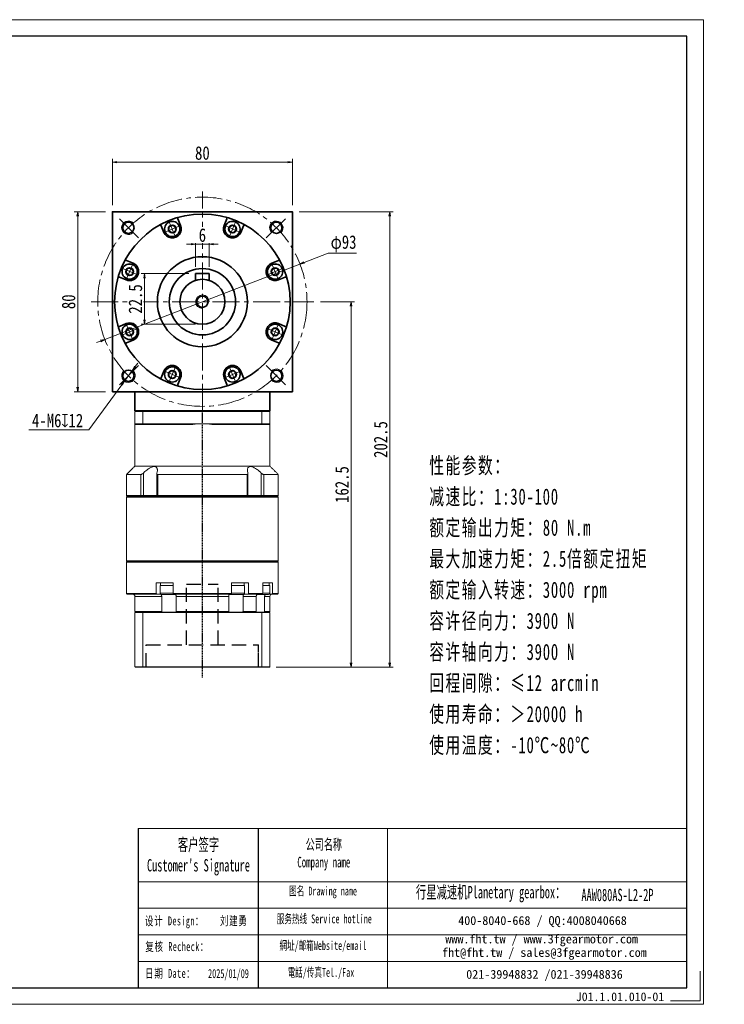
# Model space of a CAD drawing. Header units: millimetres. Extents: x -39 to 592, y -20 to 418.
# Tile 4 of 4: x 279 to 592, y -20 to 418. Entities that reach past the tile are written whole.
import ezdxf

# ---------------------------------------------------------------- set-up
doc = ezdxf.new("R2010")
doc.units = ezdxf.units.MM
doc.set_wipeout_variables(frame=1)
for name, pattern in [('DASHED', [0.75, 0.5, -0.25]), ('DASHED2', [9.525, 6.35, -3.175]), ('点画线', [18, 12, -2, 2, -2])]:
    doc.linetypes.add(name, pattern=pattern)
for name, color, linetype in [('4虚线层', 6, 'DASHED2'), ('6文字层', 3, 'Continuous'), ('7标注层', 4, 'Continuous')]:
    doc.layers.add(name, color=color, linetype=linetype)
for name, color, linetype, lineweight in [('EB0_1', 7, 'Continuous', 35), ('SLD-0', 7, 'Continuous', 18), ('中心线层', 1, '点画线', 18), ('图框_外框线', 7, 'Continuous', 18), ('尺寸线层', 3, 'Continuous', 18), ('粗实线层', 7, 'Continuous', 35)]:
    doc.layers.add(name, color=color, linetype=linetype, lineweight=lineweight)
doc.styles.add('SLDTEXTSTYLE4', font='SimSun.ttf', dxfattribs={"width": 0.611111})
doc.styles.get("Standard").update_dxf_attribs({"font": 'SimSun.ttf'})
doc.styles.add('宋体', font='SimSun.ttf', dxfattribs={"width": 0.8})
doc.styles.add('标准', font='txt', dxfattribs={"width": 0.667})
doc.styles.add('样式 1', font='SimSun.ttf')
doc.dimstyles.new('A水平标注$0', dxfattribs={"dimtxt": 3.5, "dimasz": 2, "dimexe": 1.5, "dimexo": 3, "dimgap": 1.1, "dimtad": 1, "dimtoh": 1, "dimdec": 4, "dimdsep": 46, "dimtxsty": '宋体', "dimblk": 'OPEN', "dimcen": 3, "dimclrd": 3, "dimclre": 3, "dimclrt": 6, "dimadec": 0, "dimazin": 0, "dimtm": 1e-09, "dimtfac": 1, "dimtdec": 4, "dimtix": 1, "dimtmove": 0, "dimatfit": 3, "dimldrblk": 'OPEN', "dimfxl": 0, "dimlwd": 13, "dimlwe": 13, "dimarcsym": 0})
doc.dimstyles.new('D直径标注φ25', dxfattribs={"dimtxt": 3.5, "dimasz": 2, "dimexe": 1, "dimexo": 3, "dimtad": 1, "dimtoh": 1, "dimdec": 1, "dimdsep": 46, "dimtxsty": '宋体', "dimblk": 'OPEN', "dimcen": 3, "dimclrd": 3, "dimclre": 3, "dimclrt": 130, "dimadec": 0, "dimazin": 0, "dimtm": 1e-09, "dimtfac": 1, "dimtdec": 1, "dimtmove": 0, "dimatfit": 0, "dimldrblk": 'OPEN', "dimfxl": 0, "dimlwd": 13, "dimlwe": 13, "dimarcsym": 0})
doc.dimstyles.new('螺孔(M8-7H)', dxfattribs={"dimtxt": 3.5, "dimasz": 2, "dimexe": 1.25, "dimexo": 3, "dimtad": 1, "dimtoh": 1, "dimdec": 4, "dimdsep": 46, "dimtxsty": '宋体', "dimblk": 'OPEN', "dimcen": 3, "dimclrd": 3, "dimclre": 3, "dimclrt": 2, "dimadec": 0, "dimazin": 0, "dimtm": 1e-09, "dimtfac": 1, "dimtdec": 4, "dimtmove": 0, "dimatfit": 3, "dimldrblk": 'OPEN', "dimfxl": 0, "dimlwd": 9, "dimlwe": 9, "dimarcsym": 0})

# ---------------------------------------------------------------- blocks, each defined once
blk = doc.blocks.new('_Open')
at = {"color": 0, "linetype": 'ByBlock', "lineweight": -2}
for p, q in [((-1, 0.17), (0, 0)), ((-1, -0.17), (0, 0)), ((0, 0), (-1, 0))]:
    blk.add_line(p, q, dxfattribs=at)
blk = doc.blocks.new('*D23')
at = {"layer": 'Defpoints', "color": 0, "transparency": 16777216}
for p in [(399.82, 354.58), (319.82, 332.54), (399.82, 332.54)]:
    blk.add_point(p, dxfattribs=at)
at = {"layer": '尺寸线层', "color": 3, "lineweight": 13, "transparency": 16777216}
for p, q in [((319.82, 335.54), (319.82, 356.08)), ((321.82, 354.58), (397.82, 354.58)), ((399.82, 335.54), (399.82, 356.08))]:
    blk.add_line(p, q, dxfattribs=at)
at = {"layer": '尺寸线层', "color": 3, "lineweight": 13, "transparency": 16777216, "xscale": 2, "yscale": 2, "zscale": 2}
for p, rotation in [((319.82, 354.58), 179.9999999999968), ((399.82, 354.58), 359.9999999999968)]:
    blk.add_blockref('_Open', p, dxfattribs=dict(at, rotation=rotation))
at = {"layer": '尺寸线层', "color": 6, "transparency": 16777216, "insert": (359.82, 358.61), "char_height": 6, "attachment_point": 5, "style": '宋体', "bg_fill": 3, "box_fill_scale": 1.1, "bg_fill_color": 257, "bg_fill_transparency": 0}
blk.add_mtext('80', dxfattribs=at)
blk = doc.blocks.new('*D24')
at = {"layer": 'Defpoints', "color": 0, "transparency": 16777216}
for p in [(304.39, 332.54), (319.82, 332.54), (319.82, 252.54)]:
    blk.add_point(p, dxfattribs=at)
at = {"layer": '尺寸线层', "color": 3, "lineweight": 13, "transparency": 16777216}
for p, q in [((316.82, 332.54), (302.89, 332.54)), ((304.39, 254.54), (304.39, 330.54)), ((316.82, 252.54), (302.89, 252.54))]:
    blk.add_line(p, q, dxfattribs=at)
at = {"layer": '尺寸线层', "color": 3, "lineweight": 13, "transparency": 16777216, "xscale": 2, "yscale": 2, "zscale": 2}
for p, rotation in [((304.39, 332.54), 90), ((304.39, 252.54), 270)]:
    blk.add_blockref('_Open', p, dxfattribs=dict(at, rotation=rotation))
at = {"layer": '尺寸线层', "color": 6, "transparency": 16777216, "insert": (300.36, 292.54), "char_height": 6, "attachment_point": 5, "rotation": 90, "style": '宋体', "bg_fill": 3, "box_fill_scale": 1.1, "bg_fill_color": 257, "bg_fill_transparency": 0}
blk.add_mtext('80', dxfattribs=at)
blk = doc.blocks.new('*X7')
at = {"layer": '中心线层', "linetype": '点画线', "lineweight": 18}
for p, q in [((-3.89, 0), (3.89, 0)), ((0, -3.89), (0, 3.89))]:
    blk.add_line(p, q, dxfattribs=at)
at = {"layer": '粗实线层'}
for p, q in [((-1.73, 0), (-0.87, 1.5)), ((-1.73, 0), (-0.87, -1.5)), ((-0.87, 1.5), (0.87, 1.5)), ((1.73, 0), (0.87, 1.5)), ((1.73, 0), (0.87, 1.5)), ((1.73, 0), (0.87, -1.5)), ((-0.87, -1.5), (0.87, -1.5))]:
    blk.add_line(p, q, dxfattribs=at)
blk.add_circle((0, 0), 1.73, dxfattribs=at)
for start, end in [(0, 180), (180, 360)]:
    blk.add_arc((0, 0), 3.39, start, end, dxfattribs=at)
blk = doc.blocks.new('*D31')
at = {"layer": 'Defpoints', "color": 0, "transparency": 16777216}
for p in [(356.82, 305.04), (362.82, 305.04)]:
    blk.add_point(p, dxfattribs=at)
at = {"layer": '尺寸线层', "color": 3, "lineweight": 13, "transparency": 16777216}
for p, q in [((356.82, 308.04), (356.82, 319.61)), ((362.82, 308.04), (362.82, 319.61)), ((354.82, 318.11), (352.82, 318.11)), ((362.82, 318.11), (356.82, 318.11)), ((364.82, 318.11), (366.82, 318.11))]:
    blk.add_line(p, q, dxfattribs=at)
at = {"layer": '尺寸线层', "color": 3, "lineweight": 13, "transparency": 16777216, "xscale": 2, "yscale": 2, "zscale": 2}
blk.add_blockref('_Open', (356.82, 318.11), dxfattribs=at)
at = {"layer": '尺寸线层', "color": 3, "lineweight": 13, "transparency": 16777216, "xscale": 2, "yscale": 2, "zscale": 2, "rotation": 180}
blk.add_blockref('_Open', (362.82, 318.11), dxfattribs=at)
at = {"layer": '尺寸线层', "color": 6, "transparency": 16777216, "insert": (359.82, 322.14), "char_height": 6, "attachment_point": 5, "style": '宋体', "bg_fill": 3, "box_fill_scale": 1.1, "bg_fill_color": 257, "bg_fill_transparency": 0}
blk.add_mtext('6', dxfattribs=at)
at = {"layer": 'Defpoints', "color": 0, "transparency": 16777216}
blk.add_point((356.82, 318.11), dxfattribs=at)
blk = doc.blocks.new('*D32')
at = {"layer": 'Defpoints', "color": 0, "transparency": 16777216}
for p in [(356.82, 305.04), (334.07, 282.54), (359.82, 282.54)]:
    blk.add_point(p, dxfattribs=at)
at = {"layer": '尺寸线层', "color": 3, "lineweight": 13, "transparency": 16777216}
for p, q in [((353.82, 305.04), (332.57, 305.04)), ((334.07, 303.04), (334.07, 284.54)), ((356.82, 282.54), (332.57, 282.54))]:
    blk.add_line(p, q, dxfattribs=at)
at = {"layer": '尺寸线层', "color": 3, "lineweight": 13, "transparency": 16777216, "xscale": 2, "yscale": 2, "zscale": 2}
for p, rotation in [((334.07, 305.04), 90), ((334.07, 282.54), 270)]:
    blk.add_blockref('_Open', p, dxfattribs=dict(at, rotation=rotation))
at = {"layer": '尺寸线层', "color": 6, "transparency": 16777216, "insert": (330.07, 293.79), "char_height": 6, "attachment_point": 5, "rotation": 90, "style": '宋体', "bg_fill": 3, "box_fill_scale": 1.1, "bg_fill_color": 257, "bg_fill_transparency": 0}
blk.add_mtext('22.5', dxfattribs=at)
blk = doc.blocks.new('*D11')
at = {"layer": 'Defpoints', "color": 0, "transparency": 16777216}
for p in [(409.32, 292.54), (425.9, 292.54), (389.62, 130.04)]:
    blk.add_point(p, dxfattribs=at)
at = {"layer": '尺寸线层', "color": 3, "lineweight": 13, "transparency": 16777216}
for p, q in [((412.32, 292.54), (427.4, 292.54)), ((425.9, 132.04), (425.9, 290.54)), ((392.62, 130.04), (427.4, 130.04))]:
    blk.add_line(p, q, dxfattribs=at)
at = {"layer": '尺寸线层', "color": 3, "lineweight": 13, "transparency": 16777216, "xscale": 2, "yscale": 2, "zscale": 2}
for p, rotation in [((425.9, 292.54), 90), ((425.9, 130.04), 270)]:
    blk.add_blockref('_Open', p, dxfattribs=dict(at, rotation=rotation))
at = {"layer": '尺寸线层', "color": 6, "transparency": 16777216, "insert": (421.87, 211.29), "char_height": 6, "attachment_point": 5, "rotation": 90, "style": '宋体', "bg_fill": 3, "box_fill_scale": 1.1, "bg_fill_color": 257, "bg_fill_transparency": 0}
blk.add_mtext('162.5', dxfattribs=at)
blk = doc.blocks.new('*D12')
at = {"layer": 'Defpoints', "color": 0, "transparency": 16777216}
for p in [(399.82, 332.54), (389.62, 130.04), (443.1, 130.04)]:
    blk.add_point(p, dxfattribs=at)
at = {"layer": '尺寸线层', "color": 3, "lineweight": 13, "transparency": 16777216}
for p, q in [((402.82, 332.54), (444.6, 332.54)), ((443.1, 330.54), (443.1, 132.04)), ((392.62, 130.04), (444.6, 130.04))]:
    blk.add_line(p, q, dxfattribs=at)
at = {"layer": '尺寸线层', "color": 3, "lineweight": 13, "transparency": 16777216, "xscale": 2, "yscale": 2, "zscale": 2}
for p, rotation in [((443.1, 332.54), 90), ((443.1, 130.04), 270)]:
    blk.add_blockref('_Open', p, dxfattribs=dict(at, rotation=rotation))
at = {"layer": '尺寸线层', "color": 6, "transparency": 16777216, "insert": (439.07, 231.29), "char_height": 6, "attachment_point": 5, "rotation": 90, "style": '宋体', "bg_fill": 3, "box_fill_scale": 1.1, "bg_fill_color": 257, "bg_fill_transparency": 0}
blk.add_mtext('202.5', dxfattribs=at)
blk = doc.blocks.new('*D39')
at = {"color": 3, "lineweight": 13, "transparency": 16777216}
for p, q in [((415.75, 314.12), (405.07, 310)), ((428.39, 314.12), (415.75, 314.12)), ((316.44, 275.8), (403.2, 309.28)), ((314.57, 275.08), (312.71, 274.36))]:
    blk.add_line(p, q, dxfattribs=at)
at = {"layer": 'Defpoints', "color": 0, "transparency": 16777216}
for p in [(403.2, 309.28), (316.44, 275.8)]:
    blk.add_point(p, dxfattribs=at)
at = {"color": 3, "lineweight": 13, "transparency": 16777216, "xscale": 2, "yscale": 2, "zscale": 2}
for p, rotation in [((403.2, 309.28), 201.0980085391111), ((316.44, 275.8), 21.09800853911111)]:
    blk.add_blockref('_Open', p, dxfattribs=dict(at, rotation=rotation))
at = {"color": 130, "transparency": 16777216, "insert": (422.57, 318.26), "char_height": 6, "attachment_point": 5, "style": '宋体', "bg_fill": 3, "box_fill_scale": 1.1, "bg_fill_color": 257, "bg_fill_transparency": 0}
blk.add_mtext('φ93', dxfattribs=at)
blk = doc.blocks.new('*D40')
at = {"color": 3, "lineweight": 9, "transparency": 16777216}
for p, q in [((329.9, 263.69), (331.08, 265.3)), ((328.72, 262.08), (325.17, 257.24)), ((309.3, 235.65), (323.98, 255.63)), ((282.63, 235.65), (309.3, 235.65))]:
    blk.add_line(p, q, dxfattribs=at)
at = {"layer": 'Defpoints', "color": 0, "transparency": 16777216}
for p in [(328.72, 262.08), (325.17, 257.24)]:
    blk.add_point(p, dxfattribs=at)
at = {"color": 3, "lineweight": 9, "transparency": 16777216, "xscale": 2, "yscale": 2, "zscale": 2}
for p, rotation in [((328.72, 262.08), 233.7052693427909), ((325.17, 257.24), 53.7052693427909)]:
    blk.add_blockref('_Open', p, dxfattribs=dict(at, rotation=rotation))
at = {"color": 2, "transparency": 16777216, "insert": (295.47, 239.71), "char_height": 6, "attachment_point": 5, "style": '宋体'}
blk.add_mtext('4-M6{\\famgdt|b0|i0|c0|p0;x}{12}', dxfattribs=at)

msp = doc.modelspace()

# ---------------------------------------------------------------- linework, layer by layer
at = {"color": 7, "linetype": 'Continuous', "lineweight": 15}
for p, q in [((329.82134, 243.74132), (333.36383, 243.74132)), ((329.82134, 243.74132), (329.82134, 238.34132)), ((333.47746, 244.04132), (330.12134, 244.04132)), ((333.36383, 243.74132), (386.27885, 243.74132)), ((333.36383, 238.34132), (333.36383, 243.74132)), ((386.16522, 244.04132), (333.47746, 244.04132)), ((386.27885, 243.74132), (386.27885, 238.34132)), ((333.36383, 238.34132), (329.82134, 238.34132)), ((330.12134, 238.04132), (333.47746, 238.04132)), ((359.82134, 238.34132), (333.36383, 238.34132)), ((333.47746, 238.04132), (355.58932, 238.04132)), ((386.27885, 238.34132), (359.82134, 238.34132)), ((364.05336, 238.04132), (386.16522, 238.04132)), ((332.52946, 215.74132), (326.07134, 215.74132)), ((332.52946, 215.74132), (332.52946, 206.34132)), ((333.63976, 206.34132), (333.63976, 216.41077)), ((379.67621, 215.74132), (339.96647, 215.74132)), ((339.96647, 206.34132), (339.96647, 215.74132)), ((379.67621, 215.74132), (379.67621, 206.34132)), ((386.00292, 216.41077), (386.00292, 206.34132)), ((387.11322, 206.34132), (387.11322, 215.74132)), ((332.52946, 206.34132), (326.07134, 206.34132)), ((326.07134, 205.74132), (359.82134, 205.74132)), ((359.82134, 206.04132), (326.37134, 206.04132)), ((326.37134, 206.04132), (332.77206, 206.04132)), ((333.63976, 206.34132), (332.52946, 206.34132)), ((332.77206, 206.04132), (332.52946, 206.34132)), ((333.54927, 206.04132), (333.63976, 206.34132)), ((339.55476, 206.34132), (333.63976, 206.34132)), ((339.96647, 206.34132), (339.55476, 206.34132)), ((379.67621, 206.34132), (339.96647, 206.34132)), ((340.14295, 206.04132), (339.96647, 206.34132)), ((340.14295, 206.04132), (379.49973, 206.04132)), ((379.67621, 206.34132), (379.49973, 206.04132)), ((380.08792, 206.34132), (379.67621, 206.34132)), ((386.00292, 206.34132), (380.08792, 206.34132)), ((386.00292, 206.34132), (386.09341, 206.04132)), ((387.11322, 206.34132), (386.00292, 206.34132)), ((387.11322, 206.34132), (386.87062, 206.04132)), ((326.07134, 176.74132), (359.82134, 176.74132)), ((359.82134, 177.04132), (326.37134, 177.04132)), ((339.33455, 167.54132), (339.33455, 162.84132)), ((339.33455, 167.54132), (342.4277, 167.54132)), ((344.57134, 166.44132), (341.07134, 166.44132)), ((343.47035, 167.54132), (342.4277, 167.54132)), ((343.47035, 167.54132), (346.83726, 167.54132)), ((346.83726, 166.44132), (344.57134, 166.44132)), ((346.83726, 162.84132), (346.83726, 167.54132)), ((372.80542, 167.54132), (372.80542, 162.84132)), ((372.80542, 167.54132), (376.17233, 167.54132)), ((378.10243, 166.44132), (372.80542, 166.44132)), ((377.21498, 167.54132), (376.17233, 167.54132)), ((377.21498, 167.54132), (380.30813, 167.54132)), ((378.57134, 166.44132), (378.10243, 166.44132)), ((380.30813, 162.84132), (380.30813, 167.54132)), ((386.64211, 167.54132), (386.64211, 162.84132)), ((339.33455, 162.84132), (326.07134, 162.84132)), ((326.37134, 162.54132), (339.52759, 162.54132)), ((339.52759, 162.54132), (341.10424, 162.54132)), ((344.57134, 162.94132), (341.07134, 162.94132)), ((341.57134, 162.44132), (344.57134, 162.44132)), ((341.69867, 162.44132), (341.69867, 161.92471)), ((346.83726, 162.94132), (344.57134, 162.94132)), ((344.57134, 162.44132), (347.57134, 162.44132)), ((372.80542, 162.84132), (346.83726, 162.84132)), ((346.93998, 162.54132), (372.7027, 162.54132)), ((372.07134, 162.44132), (377.66942, 162.44132)), ((378.10243, 162.94132), (372.80542, 162.94132)), ((377.66942, 162.44132), (378.07134, 162.44132)), ((377.94401, 162.44132), (377.94401, 161.92471)), ((378.57134, 162.94132), (378.10243, 162.94132)), ((378.53844, 162.54132), (380.11509, 162.54132)), ((380.11509, 162.54132), (386.41206, 162.54132)), ((386.64211, 162.84132), (380.30813, 162.84132)), ((329.82134, 161.54132), (341.74848, 161.54132)), ((341.74848, 161.54132), (341.74848, 154.84132)), ((348.12064, 161.54132), (371.52204, 161.54132)), ((348.12064, 154.84132), (348.12064, 161.54132)), ((371.52204, 161.54132), (371.52204, 154.84132)), ((377.8942, 154.84132), (377.8942, 161.54132)), ((377.8942, 161.54132), (383.76652, 161.54132)), ((383.76652, 161.54132), (383.76652, 154.84132)), ((341.74848, 154.84132), (329.82134, 154.84132)), ((329.82134, 154.34132), (333.36383, 154.34132)), ((329.82134, 154.34132), (329.82134, 130.24132)), ((333.43953, 154.54132), (330.02134, 154.54132)), ((333.36383, 154.34132), (333.36383, 130.24132)), ((333.36383, 154.34132), (386.27885, 154.34132)), ((386.20315, 154.54132), (333.43953, 154.54132)), ((371.52204, 154.84132), (348.12064, 154.84132)), ((383.76652, 154.84132), (377.8942, 154.84132)), ((386.27885, 154.34132), (386.27885, 130.24132)), ((333.36383, 130.24132), (329.82134, 130.24132)), ((330.02134, 130.04132), (333.43953, 130.04132)), ((386.27885, 130.24132), (333.36383, 130.24132)), ((333.43953, 130.04132), (386.20315, 130.04132))]:
    msp.add_line(p, q, dxfattribs=at)
at = {"color": 1, "linetype": 'DASHED'}
for p, q in [((359.82134, 125.48962), (359.82134, 244.04132)), ((384.82134, 130.04132), (384.82134, 140.04132)), ((384.82134, 130.04132), (384.82134, 140.04132))]:
    msp.add_line(p, q, dxfattribs=at)
msp.add_line((384.67353, 58.34467), (384.67353, -12.40302))
at = {"color": 7, "linetype": 'Continuous', "lineweight": 15}
for centre, radius, start, end in [((359.82134, 208.34132), 30, 90, 98.1096145), ((359.82134, 208.34132), 30, 81.8903855, 90), ((328.82134, 161.54132), 1, 0, 90), ((341.57134, 162.94132), 0.5, 180, 270), ((347.57134, 162.94132), 0.5, 270, 302.4574441), ((372.07134, 162.94132), 0.5, 241.6040712, 270), ((378.07134, 162.94132), 0.5, 270, 0)]:
    msp.add_arc(centre, radius, start, end, dxfattribs=at)
for points in [[(329.82134, 243.74132), (330.12134, 244.04132)], [(333.36383, 243.74132), (333.47746, 244.04132)], [(386.27885, 243.74132), (386.16522, 244.04132)], [(329.82134, 219.49132), (329.82134, 238.34132)], [(329.82134, 238.34132), (330.12134, 238.04132)], [(333.36383, 238.34132), (333.47746, 238.04132)], [(386.16522, 238.04132), (386.27885, 238.34132)], [(326.07134, 215.74132), (329.82134, 219.49132)], [(326.07134, 206.34132), (326.07134, 215.74132)], [(339.55476, 206.34132), (339.55476, 216.14646)], [(380.08792, 216.14602), (380.08792, 206.34132)], [(326.37134, 206.04132), (326.07134, 206.34132)], [(326.07134, 205.74132), (326.37134, 206.04132)], [(326.07134, 177.34132), (326.07134, 205.74132)], [(339.85476, 206.04132), (339.55476, 206.34132)], [(380.08792, 206.34132), (379.78792, 206.04132)], [(326.37134, 177.04132), (326.07134, 177.34132)], [(326.07134, 176.74132), (326.37134, 177.04132)], [(326.07134, 162.84132), (326.07134, 176.74132)], [(341.07134, 162.94132), (341.07134, 166.44132)], [(341.27134, 166.44132), (341.27134, 167.54132)], [(378.37134, 167.54132), (378.37134, 166.44132)], [(378.57134, 166.44132), (378.57134, 162.94132)], [(326.37134, 162.54132), (326.07134, 162.84132)], [(339.52759, 162.54132), (339.33455, 162.84132)], [(346.83726, 162.84132), (346.93998, 162.54132)], [(372.7027, 162.54132), (372.80542, 162.84132)], [(380.30813, 162.84132), (380.11509, 162.54132)], [(386.41206, 162.54132), (386.64211, 162.84132)], [(329.82134, 154.84132), (329.82134, 161.54132)], [(341.69867, 161.92471), (341.74848, 161.54132)], [(348.12064, 161.54132), (348.09519, 161.92471)], [(371.54749, 161.92471), (371.52204, 161.54132)], [(377.8942, 161.54132), (377.94401, 161.92471)], [(383.82466, 161.92471), (383.76652, 161.54132)], [(330.12134, 154.54132), (329.82134, 154.84132)], [(329.82134, 154.34132), (330.02134, 154.54132)], [(333.36383, 154.34132), (333.43953, 154.54132)], [(341.95622, 154.54132), (341.74848, 154.84132)], [(348.12064, 154.84132), (348.2065, 154.54132)], [(371.43618, 154.54132), (371.52204, 154.84132)], [(377.8942, 154.84132), (377.68646, 154.54132)], [(383.54743, 154.54132), (383.76652, 154.84132)], [(386.27885, 154.34132), (386.20315, 154.54132)], [(330.02134, 130.04132), (329.82134, 130.24132)], [(333.43953, 130.04132), (333.36383, 130.24132)], [(386.20315, 130.04132), (386.27885, 130.24132)]]:
    msp.add_open_spline(points, degree=1, dxfattribs=at)
for points, knots in [([(339.60134, 216.41077), (339.68766, 216.73546), (339.82852, 217.26527), (339.82873, 217.93504), (339.72921, 218.40036), (339.53613, 218.76061), (339.22357, 219.0742), (338.67924, 219.28092), (337.85079, 219.21154), (337.01716, 218.90592), (336.27169, 218.50854), (335.5168, 218.01959), (334.69963, 217.39035), (334.05422, 216.81461), (333.71327, 216.48239), (333.63976, 216.41077)], [0, 0, 0, 0, 1.111823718, 1.814206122, 2.515660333, 3.044836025, 3.573294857, 4.429537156, 5.288250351, 6.104434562, 6.713373, 7.323286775, 8.207714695, 9.093503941, 9.336985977, 9.336985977, 9.336985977, 9.336985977]), ([(386.00292, 216.41077), (385.65893, 216.73546), (385.09764, 217.26527), (384.23828, 217.93504), (383.55015, 218.40036), (382.9078, 218.76061), (382.20775, 219.0742), (381.41088, 219.28092), (380.66693, 219.21154), (380.20838, 218.90592), (379.95723, 218.50854), (379.81803, 218.01959), (379.80807, 217.39035), (379.91707, 216.81461), (380.0193, 216.48239), (380.04134, 216.41077)], [0, 0, 0, 0, 1.111860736, 1.814266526, 2.515744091, 3.044937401, 3.573413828, 4.429684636, 5.288426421, 6.104637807, 6.713596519, 7.323530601, 8.207987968, 9.093806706, 9.337296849, 9.337296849, 9.337296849, 9.337296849]), ([(333.63976, 216.41077), (333.51585, 216.29679), (333.30271, 216.10075), (332.97978, 215.88996), (332.71875, 215.7652), (332.59212, 215.74923), (332.52946, 215.74132)], [0, 0, 0, 0, 0.461690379, 0.794104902, 1.059065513, 1.318521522, 1.318521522, 1.318521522, 1.318521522]), ([(339.96647, 215.74132), (339.93173, 215.74298), (339.86105, 215.74635), (339.77246, 215.77301), (339.69831, 215.81369), (339.63377, 215.87352), (339.58409, 215.95603), (339.55281, 216.07565), (339.55193, 216.22735), (339.58471, 216.34901), (339.60134, 216.41077)], [0, 0, 0, 0, 0.0845501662, 0.1720244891, 0.2564971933, 0.3430793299, 0.4605833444, 0.5814376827, 0.7507540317, 0.9252792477, 0.9252792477, 0.9252792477, 0.9252792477]), ([(380.04134, 216.41077), (380.05684, 216.35411), (380.0882, 216.23943), (380.09117, 216.0948), (380.0659, 215.97595), (380.02167, 215.89035), (379.95865, 215.82387), (379.88265, 215.77789), (379.78898, 215.74723), (379.71426, 215.74332), (379.67621, 215.74132)], [0, 0, 0, 0, 0.1600222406, 0.3238934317, 0.4391565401, 0.5570675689, 0.6488337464, 0.7429943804, 0.8324760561, 0.925298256, 0.925298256, 0.925298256, 0.925298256]), ([(387.11322, 215.74132), (387.05447, 215.74833), (386.93724, 215.76231), (386.6876, 215.87617), (386.35835, 216.08505), (386.13488, 216.28984), (386.00292, 216.41077)], [0, 0, 0, 0, 0.244975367, 0.488865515, 0.828599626, 1.318556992, 1.318556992, 1.318556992, 1.318556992]), ([(341.10424, 162.54132), (341.12887, 162.53997), (341.22562, 162.53466), (341.39129, 162.45716), (341.5701, 162.25864), (341.6616, 162.05754), (341.69448, 161.93973), (341.69867, 161.92471)], [0, 0, 0, 0, 0.0898846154, 0.3530449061, 0.6161572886, 0.8790264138, 0.9174460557, 0.9174460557, 0.9174460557, 0.9174460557]), ([(348.09519, 161.92471), (348.07696, 162.02423), (348.04048, 162.22344), (347.94683, 162.43263), (347.85518, 162.53022), (347.79786, 162.53857), (347.7789, 162.54132)], [0, 0, 0, 0, 0.2094481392, 0.4192300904, 0.6292069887, 0.7329719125, 0.7329719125, 0.7329719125, 0.7329719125]), ([(371.86378, 162.54132), (371.85068, 162.53997), (371.7992, 162.53466), (371.71105, 162.45716), (371.61591, 162.25864), (371.56722, 162.05754), (371.54972, 161.93973), (371.54749, 161.92471)], [0, 0, 0, 0, 0.0718302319, 0.2821316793, 0.4923948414, 0.7024636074, 0.7331662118, 0.7331662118, 0.7331662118, 0.7331662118]), ([(377.94401, 161.92471), (377.97825, 162.0242), (378.0468, 162.22337), (378.22275, 162.43257), (378.39501, 162.53021), (378.50278, 162.53856), (378.53844, 162.54132)], [0, 0, 0, 0, 0.2619701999, 0.5244550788, 0.7871838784, 0.9171158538, 0.9171158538, 0.9171158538, 0.9171158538]), ([(384.53308, 162.54132), (384.50373, 162.53997), (384.38843, 162.53466), (384.19098, 162.45716), (383.97789, 162.25864), (383.86884, 162.05754), (383.82966, 161.93973), (383.82466, 161.92471)], [0, 0, 0, 0, 0.098305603, 0.386120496, 0.673882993, 0.961379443, 1.003398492, 1.003398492, 1.003398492, 1.003398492])]:
    msp.add_open_spline(points, degree=3, knots=knots, dxfattribs=at)
at = {"layer": '4虚线层', "color": 6}
for p, q in [((352.82134, 167.04132), (366.82134, 167.04132)), ((352.82134, 140.04132), (352.82134, 167.04132)), ((366.82134, 140.04132), (366.82134, 167.04132)), ((334.82134, 140.04132), (384.82134, 140.04132)), ((334.82134, 130.04132), (334.82134, 140.04132)), ((384.82134, 130.04132), (384.82134, 140.04132))]:
    msp.add_line(p, q, dxfattribs=at)
at = {"layer": '7标注层', "color": 0}
msp.add_line((331.30545, 58.34467), (331.30545, -12.39093), dxfattribs=at)
at = {"layer": 'EB0_1'}
msp.add_line((389.82134, 244.04132), (329.82134, 244.04132), dxfattribs=at)
msp.add_line((389.82134, 244.04132), (329.82134, 244.04132), dxfattribs=at)
msp.add_line((389.82134, 244.04132), (329.82134, 244.04132), dxfattribs=at)
at = {"layer": '中心线层'}
for p, q in [((359.82134, 244.04132), (359.82134, 341.48581)), ((331.42746, 320.93521), (322.35787, 330.0048)), ((388.21522, 320.93521), (397.28481, 330.0048)), ((310.32134, 292.54132), (409.32134, 292.54132)), ((331.42746, 264.14744), (322.35787, 255.07785)), ((388.21522, 264.14744), (397.28481, 255.07785))]:
    msp.add_line(p, q, dxfattribs=at)
msp.add_circle((359.82134, 292.54132), 46.5, dxfattribs=at)
at = {"layer": '图框_外框线'}
for p, q in [((331.30545, 58.34467), (384.67353, 58.34467)), ((384.67353, 58.34467), (384.67353, -12.39093)), ((384.67353, 58.34467), (575.21291, 58.34467)), ((442.17404, 58.34467), (442.17404, -12.39093)), ((331.30545, 34.74014), (384.67353, 34.74014)), ((384.67353, 34.74014), (575.21291, 34.74014)), ((331.30545, 22.93788), (575.21291, 22.93788)), ((331.30545, 11.13562), (575.21291, 11.13562)), ((331.30545, -0.66664), (575.21291, -0.66664))]:
    msp.add_line(p, q, dxfattribs=at)
at = {"layer": '图框_外框线', "color": 3}
msp.add_lwpolyline([(-36.35298, -19.75919), (582.58118, -19.75919), (582.58118, 417.91568), (-36.35298, 417.91568)], close=True, dxfattribs=at)
at = {"layer": '图框_外框线', "color": 3, "lineweight": 25}
msp.add_lwpolyline([(0.48833, -12.39093), (575.21291, -12.39093), (575.21291, 410.54742), (0.48833, 410.54742)], close=True, dxfattribs=at)
at = {"layer": '图框_外框线', "color": 3}
msp.add_lwpolyline([(581.10752, -5.02266), (581.10752, -18.28554), (567.84465, -18.28554)], dxfattribs=at)
at = {"layer": '粗实线层'}
for p, q in [((350.12294, 326.40784), (348.88453, 329.39762)), ((369.51974, 326.40784), (370.75815, 329.39762)), ((342.7319, 323.34637), (341.4935, 326.33615)), ((376.91078, 323.34637), (378.14918, 326.33615)), ((329.01629, 309.63076), (326.02651, 310.86917)), ((390.62639, 309.63076), (393.61617, 310.86917)), ((325.95482, 302.23973), (322.96505, 303.47813)), ((362.82134, 305.04132), (356.82134, 305.04132)), ((356.82134, 305.04132), (356.82134, 302.08072)), ((362.82134, 305.04132), (362.82134, 302.08072)), ((393.68786, 302.23973), (396.67763, 303.47813)), ((325.95482, 282.84292), (322.96505, 281.60452)), ((393.68786, 282.84292), (396.67763, 281.60452)), ((329.01629, 275.45189), (326.02651, 274.21348)), ((390.62639, 275.45189), (393.61617, 274.21348)), ((342.7319, 261.73627), (341.4935, 258.7465)), ((350.12294, 258.67481), (348.88453, 255.68503)), ((369.51974, 258.67481), (370.75815, 255.68503)), ((376.91078, 261.73627), (378.14918, 258.7465)), ((329.82134, 244.04132), (329.82134, 252.54132)), ((389.82134, 244.04132), (389.82134, 252.54132))]:
    msp.add_line(p, q, dxfattribs=at)
msp.add_lwpolyline([(319.82134, 252.54132), (319.82134, 332.54132), (399.82134, 332.54132), (399.82134, 252.54132)], close=True, dxfattribs=at)
for centre, radius in [((359.82134, 292.54132), 39), ((326.94087, 325.42179), 2.5), ((392.70181, 325.42179), 2.5), ((359.82134, 292.54132), 20), ((359.82134, 292.54132), 14.75), ((359.82134, 292.54132), 10), ((359.82134, 292.54132), 2.5), ((326.94087, 259.66086), 2.5), ((392.70181, 259.66086), 2.5)]:
    msp.add_circle(centre, radius, dxfattribs=at)
at = {"layer": '粗实线层', "lineweight": 18}
for centre, start, end in [((326.94087, 325.42179), 43.1514284, 315), ((392.70181, 325.42179), 313.1514284, 225), ((359.82134, 292.54132), 0, 270), ((392.70181, 259.66086), 223.1514284, 135), ((326.94087, 259.66086), 133.1514284, 45)]:
    msp.add_arc(centre, 3, start, end, dxfattribs=at)
at = {"layer": '粗实线层'}
for centre, radius, start, end in [((349.34647, 329.58896), 0.5, 105.7874876, 202.5001118), ((370.29621, 329.58896), 0.5, 337.4998882, 74.2125124), ((341.03156, 326.14481), 0.5, 22.4998882, 119.2125124), ((346.42742, 324.87711), 4, 202.5, 22.5), ((373.21526, 324.87711), 4, 157.5, 337.5), ((378.61112, 326.14481), 0.5, 60.7874876, 157.5001118), ((326.21785, 311.33111), 0.5, 150.7874876, 247.5001118), ((393.42483, 311.33111), 0.5, 292.4998882, 29.2125124), ((327.48556, 305.93524), 4, 247.5, 67.5), ((392.15712, 305.93524), 4, 112.5, 292.5), ((322.77371, 303.01619), 0.5, 67.4998882, 164.2125124), ((396.86898, 303.01619), 0.5, 15.7874876, 112.5001118), ((322.77371, 282.06645), 0.5, 195.7874876, 292.5001118), ((327.48556, 279.1474), 4, 292.5, 112.5), ((392.15712, 279.1474), 4, 67.5, 247.5), ((396.86898, 282.06645), 0.5, 247.4998882, 344.2125124), ((326.21785, 273.75154), 0.5, 112.4998882, 209.2125124), ((393.42483, 273.75154), 0.5, 330.7874876, 67.5001118), ((346.42742, 260.20554), 4, 337.5, 157.5), ((373.21526, 260.20554), 4, 22.5, 202.5), ((341.03156, 258.93784), 0.5, 240.7874876, 337.5001118), ((378.61112, 258.93784), 0.5, 202.4998882, 299.2125124), ((349.34647, 255.49369), 0.5, 157.4998882, 254.2125124), ((370.29621, 255.49369), 0.5, 285.7874876, 22.5001118)]:
    msp.add_arc(centre, radius, start, end, dxfattribs=at)

# ---------------------------------------------------------------- block references
for p, rotation in [((392.15712, 279.1474), 247.5000000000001), ((373.21526, 260.20554), 202.4999999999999)]:
    msp.add_blockref('*X7', p, dxfattribs=dict(at, rotation=rotation))

# ---------------------------------------------------------------- texts
at = {"layer": '6文字层', "insert": (525.81609, -14.47715), "char_height": 3.8473869, "width": 47.6025341, "attachment_point": 1, "style": '样式 1'}
msp.add_mtext('J01.1.01.010-01', dxfattribs=at)
at = {"layer": 'SLD-0', "color": 1, "attachment_point": 2}
for s, insert, char_height, width, style in [("{\\fSimSun|b1|i0|c134|p2;客户签字\\PCustomer's Signature}", (358.08148, 53.97774), 5.5077221, 68.5166311, 'SLDTEXTSTYLE4'), ('{\\fSimSun|b1|i0|c134|p2;公司名称\\PCompany name}', (413.78847, 53.68536), 4.7209047, 61.1209755, 'SLDTEXTSTYLE4'), ('{\\fSimSun|b1|i0|c134|p2;图名 Drawing name}', (413.46578, 32.56456), 3.9340872, 50.3117998, 'SLDTEXTSTYLE4'), ('{\\fSimSun|b1|i0|c134|p2;  \\H1.1667x;行星减速机Planetary gearbox\\fSimSun|b0|i0|c134|p2;：}', (485.99314, 32.86803), 4.7209047, 74.2486895, 'SLDTEXTSTYLE4'), ('\\pt27.53861;AAW080AS-L2-2P', (544.3179, 31.61461), 5.5077221, 40.0823373, 'SLDTEXTSTYLE4'), ('{\\fNSimSun|b0|i0|c134|p49;\\T1.1;设计 \\fNSimSun|b0|i0|c0|p49;Design\\fNSimSun|b0|i0|c134|p49;：}', (347.43435, 19.32355), 4, 35.1450117, '标准'), ('{\\fSimSun|b0|i0|c134|p2;\\T1.1;刘建勇}', (373.77311, 19.39416), 4, 35.1450117, '标准'), ('{\\fSimSun|b1|i0|c134|p2;服务热线 Service hotline}', (414.02366, 20.19391), 3.9340872, 56.0521783, 'SLDTEXTSTYLE4'), ('{\\fSimSun|b1|i0|c134|p2;網址/邮箱Website/email}', (413.41108, 8.34112), 3.9340872, 58.3450417, 'SLDTEXTSTYLE4'), ('{\\fNSimSun|b0|i0|c134|p49;\\T1.1;复核 \\fNSimSun|b0|i0|c0|p49;Recheck\\fNSimSun|b0|i0|c134|p49;：}', (348.59023, 7.9094), 4, 46.2585924, '标准'), ('{\\fNSimSun|b0|i0|c134|p49;\\T1.1;日期 Date：}', (345.5305, -4.00965), 4, 35.1450117, '标准'), ('{\\fNSimSun|b0|i0|c134|p49;2025/01/09}', (371.42729, -4.08474), 4, 35.1450117, '标准'), ('{\\fSimSun|b1|i0|c134|p2;電話/传真Tel./Fax}', (412.52967, -3.60408), 3.9340872, 59.0467616, 'SLDTEXTSTYLE4')]:
    msp.add_mtext(s, dxfattribs=dict(at, insert=insert, char_height=char_height, width=width, style=style))
at = {"layer": 'SLD-0', "color": 1, "char_height": 3.9340872, "attachment_point": 2}
for s, insert, width in [('{\\fSimSun|b1|i0|c134|p2;400-8040-668 / QQ:4008040668}', (511.0004, 19.44219), 114.5425597), ('{\\fSimSun|b1|i0|c134|p2;www.fht.tw / www.3fgearmotor.com }', (510.63765, 11.24802), 114.671503), ('\\pt47.20905;{\\fSimSun|b1|i0|c134|p2;fht@fht.tw / sales@3fgearmotor.com }', (511.83661, 5.25745), 114.671503), ('{\\fSimSun|b1|i0|c134|p2;021-39948832 /021-39948836 }', (511.87774, -4.46424), 87.5603671)]:
    msp.add_mtext(s, dxfattribs=dict(at, insert=insert, width=width))
at = {"layer": '尺寸线层', "insert": (460.67793, 223.34861), "char_height": 4.2, "width": 107.2555159, "attachment_point": 1, "line_spacing_factor": 1.15057, "style": '标准'}
msp.add_mtext('{\\fNSimSun|b0|i0|c134|p49;\\H1.71429x;\\T1.1;性能参数：\\P减速比：1:30-100\\P额定输出力矩：80 N.m\\P最大加速力矩：2.5倍额定扭矩\\P额定输入转速：3000 rpm\\P容许径向力：3900 N\\P容许轴向力：3900 N\\P回程间隙：≤12 arcmin\\P使用寿命：＞20000 h\\P使用温度：-10℃~80℃}', dxfattribs=at)

# ---------------------------------------------------------------- next in the draw order: dimensions: what is measured, and where the dimension line sits
at = {"layer": '尺寸线层'}
dim = msp.add_linear_dim(base=(399.82134, 354.57612), p1=(319.82134, 332.54132), p2=(399.82134, 332.54132), dimstyle='A水平标注$0', override={"dimtxt": 6, "dimblk": 'Open', "dimtfill": 1, "dimtfillclr": 256}, dxfattribs=at)
dim.commit()
dim.dimension.update_dxf_attribs({"geometry": '*D23', "text_midpoint": (359.82134, 354.57612), "dimtype": 160})
dim = msp.add_linear_dim(base=(425.90423, 292.54132), p1=(389.62134, 130.04132), p2=(409.32134, 292.54132), angle=90, dimstyle='A水平标注$0', override={"dimtxt": 6}, dxfattribs=at)
dim.commit()
dim.dimension.update_dxf_attribs({"geometry": '*D11', "text_midpoint": (421.87127, 211.29132)})

# ---------------------------------------------------------------- next in the draw order: wipeouts: each hides what was drawn before it
for points in [[(349.55937, 326.1744), (349.26489, 326.73206), (349.26489, 326.73206), (348.64971, 327.43709), (347.86522, 327.9471), (346.97119, 328.22321), (346.03574, 328.2444), (345.13012, 328.00906), (345.13012, 328.00906), (344.32334, 327.53511), (343.67686, 326.85866), (343.23993, 326.03124), (343.04584, 325.1159), (343.10937, 324.18236), (343.10937, 324.18236), (343.29547, 323.57981), (343.29547, 323.57981), (343.73795, 322.81341), (344.36372, 322.18764), (345.13012, 321.74516), (345.98494, 321.51611), (346.8699, 321.51611), (347.72472, 321.74516), (347.72472, 321.74516), (348.62905, 322.29933), (349.31787, 323.10584), (349.72375, 324.08573), (349.80697, 325.14308)], [(376.34721, 323.57981), (376.53331, 324.18236), (376.53331, 324.18236), (376.59684, 325.1159), (376.40275, 326.03124), (375.96582, 326.85866), (375.31934, 327.53511), (374.51256, 328.00906), (374.51256, 328.00906), (373.60694, 328.2444), (372.67149, 328.22321), (371.77746, 327.9471), (370.99297, 327.43709), (370.37779, 326.73206), (370.37779, 326.73206), (370.08331, 326.1744), (370.08331, 326.1744), (369.85426, 325.31959), (369.85426, 324.43462), (370.08331, 323.57981), (370.52579, 322.81341), (371.15156, 322.18764), (371.91796, 321.74516), (371.91796, 321.74516), (372.94928, 321.49756), (374.00664, 321.58077), (374.98653, 321.98666), (375.79304, 322.67548)], [(328.78285, 309.0672), (328.1803, 309.25329), (328.1803, 309.25329), (327.24677, 309.31682), (326.33142, 309.12273), (325.50401, 308.6858), (324.82756, 308.03932), (324.3536, 307.23254), (324.3536, 307.23254), (324.11826, 306.32693), (324.13945, 305.39147), (324.41557, 304.49744), (324.92557, 303.71296), (325.6306, 303.09777), (325.6306, 303.09777), (326.18826, 302.80329), (326.18826, 302.80329), (327.04307, 302.57425), (327.92804, 302.57425), (328.78285, 302.80329), (329.54926, 303.24578), (330.17502, 303.87154), (330.61751, 304.63795), (330.61751, 304.63795), (330.86511, 305.66927), (330.78189, 306.72662), (330.37601, 307.70651), (329.68719, 308.51302)], [(393.45442, 302.80329), (394.01208, 303.09777), (394.01208, 303.09777), (394.71711, 303.71296), (395.22711, 304.49744), (395.50323, 305.39147), (395.52442, 306.32693), (395.28908, 307.23254), (395.28908, 307.23254), (394.81512, 308.03932), (394.13867, 308.6858), (393.31126, 309.12273), (392.39591, 309.31682), (391.46238, 309.25329), (391.46238, 309.25329), (390.85983, 309.0672), (390.85983, 309.0672), (390.09342, 308.62471), (389.46766, 307.99895), (389.02517, 307.23254), (388.79613, 306.37773), (388.79613, 305.49276), (389.02517, 304.63795), (389.02517, 304.63795), (389.57935, 303.73362), (390.38585, 303.04479), (391.36574, 302.63891), (392.4231, 302.55569)], [(326.18826, 282.27936), (325.6306, 281.98488), (325.6306, 281.98488), (324.92557, 281.36969), (324.41557, 280.5852), (324.13945, 279.69118), (324.11826, 278.75572), (324.3536, 277.85011), (324.3536, 277.85011), (324.82756, 277.04333), (325.50401, 276.39685), (326.33142, 275.95992), (327.24677, 275.76582), (328.1803, 275.82936), (328.1803, 275.82936), (328.78285, 276.01545), (328.78285, 276.01545), (329.54926, 276.45794), (330.17502, 277.0837), (330.61751, 277.85011), (330.84655, 278.70492), (330.84655, 279.58989), (330.61751, 280.4447), (330.61751, 280.4447), (330.06333, 281.34903), (329.25683, 282.03785), (328.27694, 282.44374), (327.21958, 282.52695)], [(343.29547, 261.50284), (343.10937, 260.90029), (343.10937, 260.90029), (343.04584, 259.96675), (343.23993, 259.05141), (343.67686, 258.22399), (344.32334, 257.54754), (345.13012, 257.07359), (345.13012, 257.07359), (346.03574, 256.83824), (346.97119, 256.85944), (347.86522, 257.13555), (348.64971, 257.64555), (349.26489, 258.35059), (349.26489, 258.35059), (349.55937, 258.90824), (349.55937, 258.90824), (349.78842, 259.76306), (349.78842, 260.64802), (349.55937, 261.50284), (349.11689, 262.26924), (348.49112, 262.89501), (347.72472, 263.33749), (347.72472, 263.33749), (346.6934, 263.58509), (345.63604, 263.50187), (344.65615, 263.09599), (343.84964, 262.40717)]]:
    msp.add_wipeout(points).dxf.layer = '粗实线层'

# ---------------------------------------------------------------- next in the draw order: block references
at = {"layer": '粗实线层'}
for p, rotation in [((346.42742, 324.87711), 22.5), ((373.21526, 324.87711), 337.5000000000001), ((327.48556, 305.93524), 67.50000000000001), ((392.15712, 305.93524), 292.5000000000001), ((327.48556, 279.1474), 112.5), ((346.42742, 260.20554), 157.5000000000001)]:
    msp.add_blockref('*X7', p, dxfattribs=dict(at, rotation=rotation))

# ---------------------------------------------------------------- next in the draw order: dimensions: what is measured, and where the dimension line sits
at = {"layer": '尺寸线层'}
dim = msp.add_linear_dim(base=(304.39065, 332.54132), p1=(319.82134, 252.54132), p2=(319.82134, 332.54132), angle=90, dimstyle='A水平标注$0', override={"dimtxt": 6, "dimblk": 'Open', "dimtfill": 1, "dimtfillclr": 256}, dxfattribs=at)
dim.commit()
dim.dimension.update_dxf_attribs({"geometry": '*D24', "text_midpoint": (304.39065, 292.54132), "dimtype": 160})

# ---------------------------------------------------------------- next in the draw order: dimensions: what is measured, and where the dimension line sits
dim = msp.add_diameter_dim_2p(p1=(328.71669, 262.07881), p2=(325.16506, 257.24291), text='4-M<>{\\famgdt|b0|i0|c0|p0;x}{12}', dimstyle='螺孔(M8-7H)', override={"dimtxt": 6, "dimgap": 1, "dimtad": 1, "dimtih": 0, "dimtoh": 1, "dimdec": 4, "dimlfac": 1, "dimpost": '<>', "dimcen": 0, "dimse1": 0, "dimse2": 0, "dimsd1": 0, "dimsd2": 0, "dimtix": 0, "dimtofl": 1, "dimatfit": 3, "dimtvp": 0.1, "dimtfill": 0})
dim.commit()
dim.dimension.update_dxf_attribs({"geometry": '*D40', "text_midpoint": (295.46517, 235.64786), "dimtype": 163})
dim = msp.add_linear_dim(base=(443.09839, 130.04132), p1=(399.82134, 332.54132), p2=(389.62134, 130.04132), angle=90, dimstyle='A水平标注$0', override={"dimtxt": 6}, dxfattribs=at)
dim.commit()
dim.dimension.update_dxf_attribs({"geometry": '*D12', "text_midpoint": (439.06543, 231.29132)})
dim = msp.add_linear_dim(base=(356.82134, 318.10949), p1=(362.82134, 305.04132), p2=(356.82134, 305.04132), dimstyle='A水平标注$0', override={"dimtxt": 6, "dimblk": 'Open', "dimtfill": 1, "dimtfillclr": 256}, dxfattribs=at)
dim.commit()
dim.dimension.update_dxf_attribs({"geometry": '*D31', "text_midpoint": (359.82134, 318.10949), "dimtype": 160})

# ---------------------------------------------------------------- next in the draw order: linework, layer by layer
at = {"color": 7, "linetype": 'Continuous', "lineweight": 15}
for p, q in [((389.52134, 244.04132), (386.16522, 244.04132)), ((386.27885, 243.74132), (389.82134, 243.74132)), ((389.82134, 238.34132), (389.82134, 243.74132)), ((386.16522, 238.04132), (389.52134, 238.04132)), ((389.82134, 238.34132), (386.27885, 238.34132)), ((389.82134, 219.49132), (329.82134, 219.49132)), ((393.57134, 215.74132), (387.11322, 215.74132)), ((393.27134, 206.04132), (359.82134, 206.04132)), ((359.82134, 205.74132), (393.57134, 205.74132)), ((386.87062, 206.04132), (393.27134, 206.04132)), ((393.57134, 206.34132), (387.11322, 206.34132)), ((393.57134, 177.34132), (326.07134, 177.34132)), ((326.37134, 177.04132), (393.27134, 177.04132)), ((393.27134, 177.04132), (359.82134, 177.04132)), ((359.82134, 176.74132), (393.57134, 176.74132)), ((386.64211, 167.54132), (388.74406, 167.54132)), ((389.73511, 166.44132), (386.64211, 166.44132)), ((389.34603, 167.54132), (388.74406, 167.54132)), ((389.34603, 167.54132), (390.97381, 167.54132)), ((390.97381, 162.84132), (390.97381, 167.54132)), ((384.1801, 162.44132), (389.23511, 162.44132)), ((389.73511, 162.94132), (386.64211, 162.94132)), ((387.51769, 162.44132), (387.51769, 161.92471)), ((389.53511, 162.54132), (390.6916, 162.54132)), ((390.6916, 162.54132), (393.27134, 162.54132)), ((393.57134, 162.84132), (390.97381, 162.84132)), ((387.44549, 154.84132), (387.44549, 161.54132)), ((387.44549, 161.54132), (389.82134, 161.54132)), ((389.62134, 154.54132), (386.20315, 154.54132)), ((386.27885, 154.34132), (389.82134, 154.34132)), ((389.82134, 154.84132), (387.44549, 154.84132)), ((389.82134, 154.34132), (389.82134, 130.24132)), ((386.20315, 130.04132), (389.62134, 130.04132)), ((389.82134, 130.24132), (386.27885, 130.24132))]:
    msp.add_line(p, q, dxfattribs=at)
for centre, radius, start, end in [((389.23511, 162.94132), 0.5, 270, 0), ((390.82134, 161.54132), 1, 90, 180)]:
    msp.add_arc(centre, radius, start, end, dxfattribs=at)
for points in [[(389.52134, 244.04132), (389.82134, 243.74132)], [(389.52134, 238.04132), (389.82134, 238.34132)], [(389.82134, 238.34132), (389.82134, 219.49132)], [(389.82134, 219.49132), (393.57134, 215.74132)], [(393.57134, 215.74132), (393.57134, 206.34132)], [(393.57134, 206.34132), (393.27134, 206.04132)], [(393.27134, 206.04132), (393.57134, 205.74132)], [(393.57134, 205.74132), (393.57134, 177.34132)], [(393.57134, 177.34132), (393.27134, 177.04132)], [(393.27134, 177.04132), (393.57134, 176.74132)], [(393.57134, 176.74132), (393.57134, 162.84132)], [(389.53511, 167.54132), (389.53511, 166.44132)], [(389.73511, 166.44132), (389.73511, 162.94132)], [(390.97381, 162.84132), (390.6916, 162.54132)], [(393.57134, 162.84132), (393.27134, 162.54132)], [(387.44549, 161.54132), (387.51769, 161.92471)], [(389.82134, 161.54132), (389.82134, 154.84132)], [(387.44549, 154.84132), (387.15603, 154.54132)], [(389.82134, 154.84132), (389.52134, 154.54132)], [(389.62134, 154.54132), (389.82134, 154.34132)], [(389.82134, 130.24132), (389.62134, 130.04132)]]:
    msp.add_open_spline(points, degree=1, dxfattribs=at)
msp.add_open_spline([(387.51769, 161.92471), (387.56833, 162.02247), (387.66969, 162.21814), (387.85362, 162.39236), (387.97595, 162.43388), (387.99788, 162.44132)], degree=3, knots=[0, 0, 0, 0, 0.3267769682, 0.6540747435, 0.7255650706, 0.7255650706, 0.7255650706, 0.7255650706], dxfattribs=at)

# ---------------------------------------------------------------- next in the draw order: dimensions: what is measured, and where the dimension line sits
at = {"layer": '尺寸线层'}
dim = msp.add_linear_dim(base=(334.06726, 282.54132), p1=(356.82134, 305.04132), p2=(359.82134, 282.54132), angle=270, dimstyle='A水平标注$0', override={"dimtxt": 6, "dimblk": 'Open', "dimtfill": 1, "dimtfillclr": 256}, dxfattribs=at)
dim.commit()
dim.dimension.update_dxf_attribs({"geometry": '*D32', "text_midpoint": (334.06726, 293.79132), "dimtype": 160})

# ---------------------------------------------------------------- next in the draw order: dimensions: what is measured, and where the dimension line sits
dim = msp.add_diameter_dim_2p(p1=(316.43842, 275.80298), p2=(403.20426, 309.27967), dimstyle='D直径标注φ25', override={"dimtxt": 6, "dimgap": 1, "dimpost": 'φ<>'})
dim.commit()
dim.dimension.update_dxf_attribs({"geometry": '*D39', "text_midpoint": (422.57291, 314.12168), "dimtype": 163})

doc.saveas('drawing.dxf')
